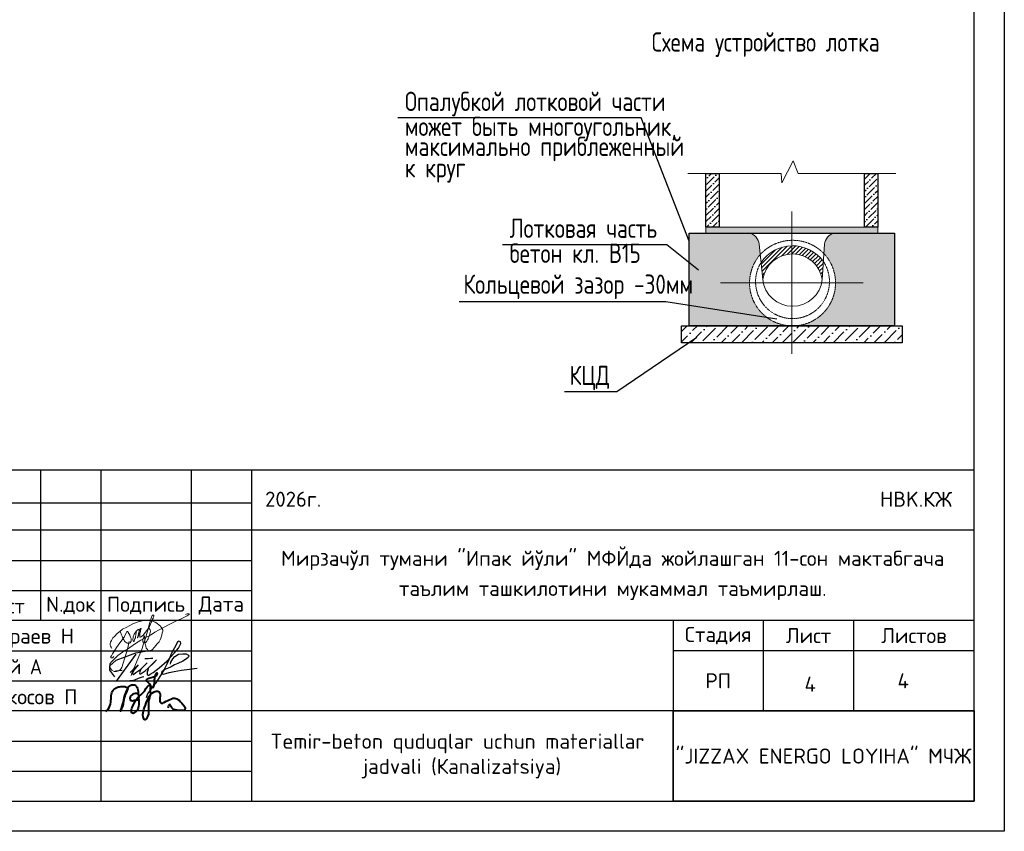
# Model space of a CAD drawing. Header units: inches. Extents: x -416310 to 1286511, y -34262 to 944600.
# Tile 83 of 84: x 940248 to 956596, y 41658 to 55137. Entities that reach past the tile are written whole.
import ezdxf

# ---------------------------------------------------------------- set-up
doc = ezdxf.new("R2010")
doc.units = ezdxf.units.IN
doc.header["$MEASUREMENT"] = 0
doc.linetypes.add('HIDDEN', pattern=[9.525, 6.35, -3.175])
for name, color, linetype in [('KOLOD', 250, 'Continuous'), ('KOLODEZ', 250, 'Continuous'), ('PDF_Text', 7, 'Continuous')]:
    doc.layers.add(name, color=color, linetype=linetype)
doc.layers.add('text', color=7, linetype='Continuous', lineweight=13)
doc.styles.add('###Janob X', font='isocpeur.ttf')
doc.styles.add('GOST', font='isocpeur.ttf')
doc.styles.add('PDF ISOCPEUR', font='isocpeur.ttf')

# ---------------------------------------------------------------- blocks, each defined once
blk = doc.blocks.new('НЕМАТ')
at = {"color": 5, "lineweight": 18}
for points in [[(1375486, 4508932, 0.96113971), (1390065, 4508283), (1391005, 4530839), (1398667, 4539433), (1403585, 4544950), (1406380, 4547725), (1412863, 4553611), (1417012, 4558029), (1430458, 4570413), (1437617, 4577006), (1442744, 4581161), (1448703, 4586480), (1450816, 4588365, 0.51797295), (1450002, 4589253, 0.13808623), (1446473, 4587308)], [(1377828, 4518387), (1376715, 4516482), (1374968, 4516085), (1374525, 4516642), (1374622, 4517364), (1374787, 4518580), (1375675, 4521086), (1376541, 4523528), (1378148, 4529366), (1380642, 4535547), (1383756, 4543265), (1384833, 4548827), (1385172, 4550580, -0.51301845), (1386441, 4550646), (1389571, 4547132), (1390902, 4545331), (1392000, 4543846), (1392701, 4541989), (1392819, 4540953), (1392604, 4539644), (1392495, 4538985), (1391587, 4538256), (1391022, 4537804), (1389964, 4537631), (1388828, 4537445), (1387500, 4537943), (1386489, 4538323), (1385486, 4539057), (1384544, 4539747), (1383922, 4540484), (1383304, 4541214), (1382810, 4541799), (1382018, 4542737), (1381089, 4543837), (1380000, 4545125), (1378082, 4547921), (1378082, 4547921), (1377301, 4548369)], [(1391005, 4530839, 0.09595027), (1375486, 4508932)]]:
    blk.add_lwpolyline(points, format="xyb", dxfattribs=at)
for points in [[(1373223, 4526972), (1372049, 4528146), (1370939, 4529256), (1370153, 4530617), (1369784, 4531995), (1369784, 4533545), (1370414, 4535896), (1371317, 4539267), (1372439, 4541209), (1374875, 4545429), (1377045, 4548400), (1379685, 4552014), (1383623, 4555651), (1385870, 4557726), (1390446, 4561630), (1395106, 4564830), (1399215, 4567203), (1403662, 4568907), (1405913, 4569510), (1408871, 4569843), (1411278, 4569843), (1414627, 4569594), (1416399, 4569115), (1419841, 4567589), (1421165, 4566873), (1422840, 4565894), (1424390, 4564327), (1425288, 4563177), (1425609, 4561751), (1425698, 4559736), (1425831, 4556824), (1425574, 4552969), (1425229, 4551175), (1424716, 4548511), (1423197, 4545514), (1420970, 4541118), (1419132, 4537490), (1417389, 4535873), (1416408, 4534963), (1414901, 4535330), (1413442, 4536502), (1412045, 4537624), (1410867, 4539704), (1410091, 4541074), (1409066, 4543186), (1408002, 4547069), (1406522, 4550073), (1406012, 4551109), (1405969, 4549129), (1405562, 4547533), (1405349, 4546694), (1405853, 4545327), (1406178, 4544444), (1406426, 4543771), (1406616, 4543256), (1407798, 4543064), (1409008, 4543395), (1409831, 4543876), (1410644, 4545443), (1411137, 4547184), (1411565, 4548692), (1411776, 4551769), (1411887, 4553392), (1412065, 4556307), (1411691, 4558193), (1410906, 4559559), (1409569, 4560518), (1408659, 4561494), (1408484, 4563478), (1408613, 4568886), (1408790, 4574164), (1408976, 4576249), (1409398, 4576890), (1410021, 4577037), (1410490, 4577147), (1410827, 4576817), (1411150, 4576501), (1410992, 4575095), (1410819, 4573557), (1410653, 4572078), (1410044, 4568789), (1409216, 4562849), (1408676, 4558506), (1408558, 4554265), (1408436, 4549875), (1407730, 4540556), (1407549, 4535731), (1403747, 4508630), (1403295, 4504978), (1403313, 4501873)], [(1409001, 4561127), (1406390, 4555205), (1404742, 4551467), (1403040, 4549017), (1402430, 4548138), (1402255, 4548082), (1401938, 4548164), (1401665, 4548235), (1401469, 4548668), (1401208, 4549246), (1400966, 4549782), (1400796, 4550158), (1400776, 4550657), (1400740, 4551574), (1400576, 4552267), (1400576, 4553101), (1400514, 4554532), (1400466, 4555624), (1400404, 4557052), (1400364, 4557973), (1400082, 4558150), (1399752, 4557997), (1399575, 4557762), (1399469, 4557362), (1399378, 4557016), (1399387, 4556114), (1399397, 4555161), (1399411, 4553785), (1399477, 4552083), (1399540, 4550462), (1399494, 4548397), (1399460, 4546869), (1399274, 4546648), (1398999, 4546685), (1398954, 4547234), (1398984, 4548163), (1398969, 4551547), (1399015, 4555049), (1398758, 4555576), (1398547, 4556008), (1398332, 4556226), (1398003, 4556345), (1397719, 4556285), (1397390, 4556216), (1397137, 4555845), (1396883, 4555474), (1396659, 4555146), (1396004, 4554101), (1395248, 4552895), (1394492, 4551060), (1394301, 4549606), (1393969, 4546502), (1394104, 4545100), (1394096, 4543672), (1394557, 4542653), (1395269, 4541845), (1395614, 4541454), (1395852, 4541184), (1396321, 4541597), (1396366, 4542307), (1396433, 4543366), (1396511, 4544594), (1396608, 4546125), (1396443, 4547633), (1396295, 4548986), (1396181, 4550033), (1396116, 4551402), (1396074, 4552275), (1395831, 4553825)], [(1391005, 4530839), (1390824, 4539842)]]:
    blk.add_lwpolyline(points, dxfattribs=at)
blk = doc.blocks.new('A$C0d5e3729')
at = {"layer": 'text', "color": 5, "lineweight": 40}
for points in [[(-2363, -2361), (0, 0), (2852, 7327), (5622, 20353), (8799, 22714), (13525, 24098), (19147, 23528), (20858, 22307), (20043, 19214), (17191, 12049), (16376, 7653), (15949, 5152), (13411, -1976), (15864, 5627), (16295, 7979), (18658, 16446), (21509, 22796), (22262, 24062), (25046, 25834), (28210, 25681), (31378, 21824), (32162, 16210), (32685, 7202), (31378, -762), (28896, -3373), (26152, -4417), (24976, -2851), (26022, 2372), (31248, 12033), (38956, 19605), (44575, 25219), (47188, 22999), (49539, 31224), (51238, 37622), (52022, 38666), (51742, 36805), (48364, 33835), (40655, 30963), (45097, 25219), (44797, 21546), (44960, 15745), (43897, 12068), (43008, -1223), (41303, -9347), (38943, -11443), (37370, -8036), (38025, -437), (41697, 9127), (47335, 17381), (54284, 18430), (55464, 15678), (55071, 8603), (56382, 6507), (60184, 7424), (66609, 10699), (69887, 11617), (74214, 10306), (79871, 4669), (81969, 738), (81313, -834), (77642, -1358), (72135, -1096), (67939, 1262), (65317, 4800), (63559, 1373)], [(32559, 9999), (32197, 15540), (30295, 16609), (24656, 14620), (23246, 11803), (24324, 9316), (27890, 9399), (32558, 10016)]]:
    blk.add_spline(points, degree=3, dxfattribs=at)
blk = doc.blocks.new('21211')
at = {"color": 5, "lineweight": 30}
for points in [[(8618980, -116958), (8619075, -116869), (8619025, -116932), (8619011, -116952), (8619007, -116969), (8619010, -116980), (8619021, -116981), (8619048, -116959), (8619082, -116936), (8619105, -116920), (8619140, -116885), (8619182, -116843), (8619105, -116920), (8619094, -116950), (8619089, -116964), (8619093, -116973), (8619104, -116975), (8619113, -116971), (8619122, -116962), (8619158, -116940), (8619194, -116908), (8619258, -116843), (8619290, -116809), (8619194, -116908), (8619188, -116935), (8619182, -116949), (8619179, -116968), (8619181, -116982), (8619190, -116989), (8619202, -116989), (8619217, -116980), (8619250, -116957), (8619324, -116903), (8619414, -116823), (8619502, -116731), (8619552, -116672), (8619578, -116615), (8619573, -116596), (8619556, -116588), (8619541, -116598), (8619518, -116641), (8619490, -116693), (8619468, -116731), (8619448, -116780), (8619437, -116811), (8619414, -116860), (8619380, -116925), (8619340, -116996), (8619275, -117092), (8619253, -117117), (8619185, -117213), (8619169, -117260)], [(8618798, -117010), (8618741, -116933), (8618738, -116882), (8618814, -116815), (8618921, -116772), (8619046, -116726), (8619156, -116706)], [(8619045, -116744), (8618814, -117060)], [(8619155, -116793), (8619191, -116792), (8619223, -116791), (8619248, -116790)], [(8619455, -116859), (8619462, -116836), (8619486, -116799), (8619506, -116771), (8619551, -116742), (8619602, -116737), (8619641, -116739), (8619669, -116752), (8619675, -116767), (8619665, -116781), (8619634, -116807), (8619601, -116824), (8619545, -116853), (8619504, -116870), (8619463, -116892), (8619423, -116910), (8619399, -116921), (8619374, -116935), (8619353, -116950), (8619350, -116962), (8619357, -116975), (8619375, -116978), (8619403, -116972), (8619442, -116960), (8619499, -116948), (8619588, -116933), (8619682, -116921), (8619772, -116909)], [(8618807, -116940), (8618886, -116933)], [(8618975, -117055), (8619001, -117053), (8619035, -117045), (8619079, -117025), (8619124, -117012), (8619142, -117007)]]:
    blk.add_lwpolyline(points, dxfattribs=at)
blk = doc.blocks.new('ER')
at = {"ltscale": 10}
for points in [[(582501, -173533), (564001, -173533), (564001, -179033), (582501, -179033), (582501, -173533)], [(567001, -173533), (567001, -176033)], [(568001, -173533), (568001, -179033)], [(569501, -173533), (569501, -179033)], [(570501, -173533), (570501, -179033)], [(564001, -174076), (570501, -174076)], [(570501, -174533), (564001, -174533)], [(582501, -174533), (570501, -174533)], [(564001, -175033), (570501, -175033)], [(564001, -175533), (570501, -175533)], [(582501, -176033), (564001, -176033)], [(577501, -176033), (577501, -179033)], [(579001, -177533), (579001, -176033)], [(580501, -177533), (580501, -176033)], [(564001, -176533), (570501, -176533)], [(582501, -176533), (577501, -176533)], [(564001, -177033), (570501, -177033)], [(570501, -177533), (564001, -177533)], [(582501, -177533), (570501, -177533)], [(564001, -178033), (570501, -178033)], [(564001, -178533), (570501, -178533)]]:
    blk.add_lwpolyline(points, dxfattribs=at)
blk.add_lwpolyline([(577501, -177533), (582501, -177533), (582501, -179033), (577501, -179033)], close=True, dxfattribs=at)
blk.add_lwpolyline([(577501, -177533), (582501, -177533), (582501, -179033), (577501, -179033)], close=True, dxfattribs=at)
blk.add_lwpolyline([(577501, -177533), (582501, -177533), (582501, -179033), (577501, -179033)], close=True, dxfattribs=at)
at = {"xscale": 0.01416714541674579, "yscale": 0.01416714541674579, "zscale": 0.01416714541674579, "rotation": 345.2650664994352}
blk.add_blockref('НЕМАТ', (533057, -233572), dxfattribs=at)
at = {"xscale": 1.403896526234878, "yscale": 1.403896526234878, "zscale": 1.403896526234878}
blk.add_blockref('21211', (-11531668, -12697, 0), dxfattribs=at)
at = {"color": 7, "xscale": 0.015625, "yscale": 0.015625, "zscale": 0.015625}
blk.add_blockref('A$C0d5e3729', (568120, -177504), dxfattribs=at)
for s, style, p in [('2026г.', '###Janob X', (570728, -174142)), ('HBK', 'GOST', (580941, -174142))]:
    blk.add_text(s, height=250, dxfattribs=dict(style=style)).set_placement(p)
at = {"ltscale": 100, "transparency": 33554687, "insert": (576500, -175283), "char_height": 250, "width": 12000, "attachment_point": 5, "line_spacing_factor": 1.2, "style": 'GOST'}
blk.add_mtext('\\pt2727.3;Мирзачўл тумани "Ипак йўли" МФЙда жойлашган 11-сон мактабгача \\Pтаълим ташкилотини мукаммал таъмирлаш.', dxfattribs=at)
at = {"ltscale": 100, "transparency": 33554687, "char_height": 250, "attachment_point": 5, "style": 'GOST'}
for s, insert, width in [('\\pt2727.3;Лист', (566364, -175789), 1275.19), ('\\pt2727.3;N.док', (567501, -175783), 1000), ('\\pt2727.3;Подпись', (568751, -175783), 1500), ('\\pt2727.3;Дата', (570001, -175783), 1000), ('\\pt2727.3;Стадия', (578251, -176283), 1500), ('\\pt2727.3;Лист', (579751, -176283), 1500), ('\\pt2727.3;Листов', (581501, -176283), 2000), ('\\pt2727.3;РП', (578251, -177033), 1500)]:
    blk.add_mtext(s, dxfattribs=dict(at, insert=insert, width=width))
at = {"ltscale": 100, "insert": (580001, -178283), "char_height": 250, "width": 5000, "attachment_point": 5, "line_spacing_factor": 1.2, "style": 'GOST'}
blk.add_mtext('"JIZZAX ENERGO LOYIHA" МЧЖ', dxfattribs=at)
at = {"layer": 'PDF_Text', "style": 'PDF ISOCPEUR', "width": 0.9}
blk.add_text('Тогай А', height=250, dxfattribs=at).set_placement((565868, -176924))
at = {"layer": 'PDF_Text', "char_height": 250, "attachment_point": 7, "style": 'PDF ISOCPEUR'}
for s, insert in [('Хамраев Н', (565895, -176483)), ('Ваккосов П', (565886, -177424))]:
    blk.add_mtext(s, dxfattribs=dict(at, insert=insert))

msp = doc.modelspace()

# ---------------------------------------------------------------- hatches: boundary and pattern name
at = {"layer": 'KOLOD', "true_color": 0x000000}
h = msp.add_hatch(dxfattribs=at)
h.set_pattern_fill('ANSI36', color=18, scale=22.580645, style=0)
h.set_pattern_definition([(45, (416694.12, 78129.385), (38.021246, 139.411234), [179.233871, -35.846774, 0, -35.846774])])
h.paths.add_polyline_path([(951861.6245, 52584.005), (951643.2036, 52584.005), (951643.2036, 51689.835), (951861.6245, 51689.835)])
h.paths.add_polyline_path([(954275.5346, 51689.835), (954493.9555, 51689.835), (954493.9555, 52584.005), (954275.5346, 52584.005)])
h = msp.add_hatch(dxfattribs=at)
h.set_pattern_fill('AR-CONC', color=18, scale=0.451613, style=0)
h.set_pattern_definition([(50, (416694.12, 78129.385), (82.276947, -7.198297), [8.603226, -94.635484]), (355, (416694.12, 78129.385), (-15.916384, 86.283737), [6.88258, -75.708651]), (100.451445, (416700.98, 78128.785), (66.360563, 79.085436), [7.311617, -80.427852]), (46.1842, (416694.12, 78152.33), (122.422793, -18.986858), [12.90484, -141.953226]), (96.635558, (416704.32, 78150.74), (107.21477, 111.74083), [10.96743, -120.641888]), (351.18415, (416694.12, 78152.33), (107.21477, 111.74083), [10.323856, -113.56246]), (21, (416705.59, 78146.59), (68.471015, -46.184283), [8.603226, -94.635484]), (326, (416705.59, 78146.59), (27.910593, 83.181662), [6.88258, -75.708387]), (71.451445, (416711.3, 78142.74), (96.381609, 36.99738), [7.311617, -80.427714]), (37.5, (416694.122, 78129.385), (1.3948531, 38.1861466), [0, -74.7907097, 0, -76.855484, 0, -75.9951613]), (7.5, (416694.122, 78129.385), (30.1766218, 45.2428402), [0, -43.8190968, 0, -73.0700645, 0, -28.9641935]), (327.5, (416668.542, 78129.385), (61.2344623, -2.5871747), [0, -28.6774194, 0, -89.4735484, 0, -118.724516]), (317.5, (416657.07, 78129.385), (66.8970497, 11.4829314), [0, -37.280645, 0, -59.419613, 0, -84.311613])])
h.paths.add_polyline_path([(953068.5796, 51689.835), (951643.2036, 51689.835), (951643.2036, 51591.2165), (953068.5796, 51591.2165)])
h.paths.add_polyline_path([(954493.9555, 51689.835), (953068.5796, 51689.835), (953068.5796, 51591.2165), (954493.9555, 51591.2165)])
h = msp.add_hatch(dxfattribs=at)
h.set_pattern_fill('AR-CONC', color=18, scale=0.752688, style=0)
h.set_pattern_definition([(50, (416694.12, 78129.38), (137.128245, -11.99716), [14.33871, -157.725806]), (355, (416694.12, 78129.38), (-26.527306, 143.806228), [11.470968, -126.181085]), (100.451445, (416705.55, 78128.39), (110.60094, 131.80906), [12.186028, -134.04642]), (46.1842, (416694.12, 78167.62), (204.03799, -31.644763), [21.508065, -236.58871]), (96.635558, (416711.13, 78164.98), (178.691284, 186.23472), [18.27905, -201.06981]), (351.18415, (416694.12, 78167.62), (178.69128, 186.23472), [17.20643, -189.27077]), (21, (416713.24, 78158.06), (114.11836, -76.973805), [14.33871, -157.725806]), (326, (416713.24, 78158.06), (46.517656, 138.636104), [11.470968, -126.180645]), (71.451445, (416722.75, 78151.65), (160.636015, 61.6623), [12.186028, -134.04619]), (37.5, (416694.12, 78129.385), (2.324755, 63.6435776), [0, -124.651183, 0, -128.092473, 0, -126.658602]), (7.5, (416694.12, 78129.385), (50.29437, 75.404734), [0, -73.031828, 0, -121.783441, 0, -48.273656]), (327.5, (416651.49, 78129.385), (102.057437, -4.311958), [0, -47.795699, 0, -149.122581, 0, -197.874194]), (317.5, (416632.37, 78129.385), (111.495083, 19.138219), [0, -62.134409, 0, -99.032688, 0, -140.519355])])
h.paths.add_polyline_path([(951364.5725, 50051.6343), (953068.5796, 50051.6343, -0.6388656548), (952543.3029, 51235.5798), (952525.0138, 51409.6158, 0.3049834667), (952373.0593, 51591.2165), (951643.2036, 51591.2165), (951364.5725, 51591.2165)])
h.paths.add_polyline_path([(954772.5866, 51591.2165), (953764.0998, 51591.2165, 0.3263365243), (953611.0609, 51393.1775), (953601.9301, 51252.2319, -0.6499959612), (953091.7116, 50051.6343), (954772.5866, 50051.6343)])
at = {"layer": 'KOLOD', "lineweight": 18, "true_color": 0x000000}
h = msp.add_hatch(dxfattribs=at)
h.set_pattern_fill('ANSI31', color=18, scale=15.053763)
h.set_pattern_definition([(45, (416694.12, 78129.385), (-33.796663, 33.796663), [])])
h.paths.add_polyline_path([(953068.5796, 51246.5031), (953068.5796, 51382.2352, 0.2423658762), (952556.8667, 51106.5125), (952586.8269, 50821.4254, -0.3646018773)])
h.paths.add_polyline_path([(953574.0215, 50821.4254), (953593.4547, 51121.403, 0.2446412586), (953068.5796, 51382.2352), (953068.5796, 51246.5031, -0.3781057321)])
at = {"layer": 'KOLOD', "true_color": 0x000000}
h = msp.add_hatch(dxfattribs=at)
h.set_pattern_fill('ANSI36', color=18, scale=37.634409, style=0)
h.set_pattern_definition([(45, (416694.12, 78129.38), (63.368743, 232.352057), [298.72312, -59.744624, 0, -59.744624])])
h.paths.add_polyline_path([(953068.5796, 50051.6343), (951364.5725, 50051.6343), (951237.8066, 50051.6343), (951237.8066, 49772.5371), (953068.5796, 49772.5371)])
h.paths.add_polyline_path([(953904.2288, 50051.6343), (953091.7116, 50051.6343, -0.0081031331), (953068.5796, 50051.6343), (953068.5796, 49772.5371), (953904.2288, 49772.5371)])
h.paths.add_polyline_path([(954899.3525, 50051.6343), (953989.1128, 50051.6343), (953989.1128, 49772.5371), (954899.3525, 49772.5371)])
h.paths.add_polyline_path([(953989.1128, 50051.6343), (953904.2288, 50051.6343), (953904.2288, 49772.5371), (953989.1128, 49772.5371)])

# ---------------------------------------------------------------- linework, layer by layer
for p, q in [((956596.2765, 71357.7177), (956596.2765, 41657.7177)), ((956596.2765, 41657.7177), (914596.2765, 41657.7177))]:
    msp.add_line(p, q)
at = {"transparency": 33554687}
for p, q in [((951490.0341, 49861.6784), (950162.1558, 48954.7521)), ((951490.0341, 49861.6784), (950162.1558, 48954.7521)), ((950162.1558, 48954.7521), (949291.4027, 48954.7521)), ((950162.1558, 48954.7521), (949291.4027, 48954.7521))]:
    msp.add_line(p, q, dxfattribs=at).dxf.unprotected_set("ltscale", 0)
msp.add_lwpolyline([(916596.2765, 42157.7177), (956096.2765, 42157.7177), (956096.2765, 70857.7177), (916596.2765, 70857.7177)], close=True)
for points in [[(951364.5725, 51457.2826), (950565.7993, 53504.6285), (946528.1508, 53504.6285)], [(951520.3507, 50976.5097), (950993.2993, 51398.4884), (948266.8105, 51398.4884)], [(952817.6564, 50163.6391), (950975.6381, 50449.1219), (947547.1074, 50449.1219)]]:
    msp.add_lwpolyline(points, dxfattribs=at).dxf.unprotected_set("ltscale", 0)
at = {"layer": 'KOLOD', "color": 18, "lineweight": 18, "true_color": 0x000000}
for points in [[(951342.1284, 52584.005), (952893.6595, 52584.005), (952900.3455, 52427.1063), (953088.5321, 52791.4589), (953173.4187, 52584.005), (954795.0307, 52584.005)], [(953068.5796, 49586.8877), (953068.5796, 51950.5541)], [(951886.7463, 50768.7209), (954250.4128, 50768.7209)]]:
    msp.add_lwpolyline(points, dxfattribs=at)
msp.add_lwpolyline([(951643.2036, 51689.835), (954493.9555, 51689.835), (954493.9555, 51591.2165), (951643.2036, 51591.2165)], close=True, dxfattribs=at)
at = {"layer": 'KOLOD', "color": 18, "lineweight": 30, "true_color": 0x000000}
msp.add_lwpolyline([(951364.5725, 51591.2165), (954772.5866, 51591.2165), (954772.5866, 50051.6343), (951364.5725, 50051.6343)], close=True, dxfattribs=at)
at = {"layer": 'KOLOD', "color": 18, "lineweight": 18, "true_color": 0x000000}
for points in [[(952525.0655, 51409.1181, 0.3056281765), (952373.0593, 51591.2165, -24.0079417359)], [(953612.0936, 51409.1181, -0.3056281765), (953764.0998, 51591.2165, 24.0079417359)], [(952525.0655, 51409.1181), (952586.8269, 50821.4254, 0.9004741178), (953574.0215, 50821.4254)], [(952556.8667, 51106.5125, -0.5177031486), (953593.4547, 51121.403)], [(953612.0936, 51409.1181), (953574.0215, 50821.4254, -0.9004721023), (952586.8269, 50821.4254)], [(952586.8269, 50821.4254, -0.8614679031), (953574.0215, 50821.4254, 0.9200254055)]]:
    msp.add_lwpolyline(points, format="xyb", dxfattribs=at)
at = {"layer": 'KOLOD', "color": 18, "linetype": 'HIDDEN', "lineweight": 18, "ltscale": 0.7, "true_color": 0x000000}
for points in [[(952543.3029, 51235.5798, -0.4331567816), (953601.9301, 51252.2319)], [(952543.3029, 51235.5798, 2.2524963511), (953601.9301, 51252.2319, 1.0531898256)], [(952556.8667, 51106.5125, 1.8156807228), (953593.4547, 51121.403, 2.2524963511)]]:
    msp.add_lwpolyline(points, format="xyb", dxfattribs=at)
at = {"layer": 'KOLODEZ', "color": 0, "lineweight": 30}
for points in [[(951643.2036, 52584.005), (951861.6245, 52584.005), (951861.6245, 51689.835), (951643.2036, 51689.835)], [(954275.5346, 52584.005), (954493.9555, 52584.005), (954493.9555, 51689.835), (954275.5346, 51689.835)], [(951237.8066, 50051.6343), (954899.3525, 50051.6343), (954899.3525, 49772.5371), (951237.8066, 49772.5371)]]:
    msp.add_lwpolyline(points, close=True, dxfattribs=at)

# ---------------------------------------------------------------- block references
msp.add_blockref('ER', (373594.8622, 221190.5527))

# ---------------------------------------------------------------- texts
at = {"transparency": 33554687, "style": 'GOST', "width": 0.8}
for s, height, p in [('Схема устройство лотка', 320.203571, (950741.7462, 54607.34)), ('Опалубкой лотковой части', 320.203571, (946643.7663, 53620.0253)), ('может быть многоугольник,', 320.203571, (946643.7663, 53206.1921)), ('максимально приблеженный', 320.203571, (946643.7663, 52873.6584)), ('к круг', 320.20357, (946643.7663, 52518.9465)), ('Лотковая часть ', 320.203571, (948382.426, 51513.8852)), ('бетон кл. В15', 320.203571, (948382.426, 51098.2609)), ('Кольцевой зазор -30мм', 320.203571, (947614.6853, 50584.4186)), ('КЦД', 320.20357, (949376.0604, 49070.1489))]:
    e = msp.add_text(s, height=height, dxfattribs=at)
    e.set_placement(p)
    e.dxf.unprotected_set("ltscale", 0)
at = {"style": 'GOST'}
msp.add_text('4', height=250, dxfattribs=at).set_placement((953279.2957, 43976.2036))
at = {"char_height": 250, "attachment_point": 5, "style": 'GOST'}
for s, insert, width in [('\\pt2727.25;.КЖ', (955454.3491, 47171.053), 1500), ('\\pt2727.25;4', (954917.3608, 44157.7177), 1500), ('\\pt2727.3;Temir-beton quduqlar uchun materiallar  jadvali (Кanalizatsiya)', (947596.2765, 42907.7177), 7000)]:
    msp.add_mtext(s, dxfattribs=dict(at, insert=insert, width=width))

doc.saveas('drawing.dxf')
